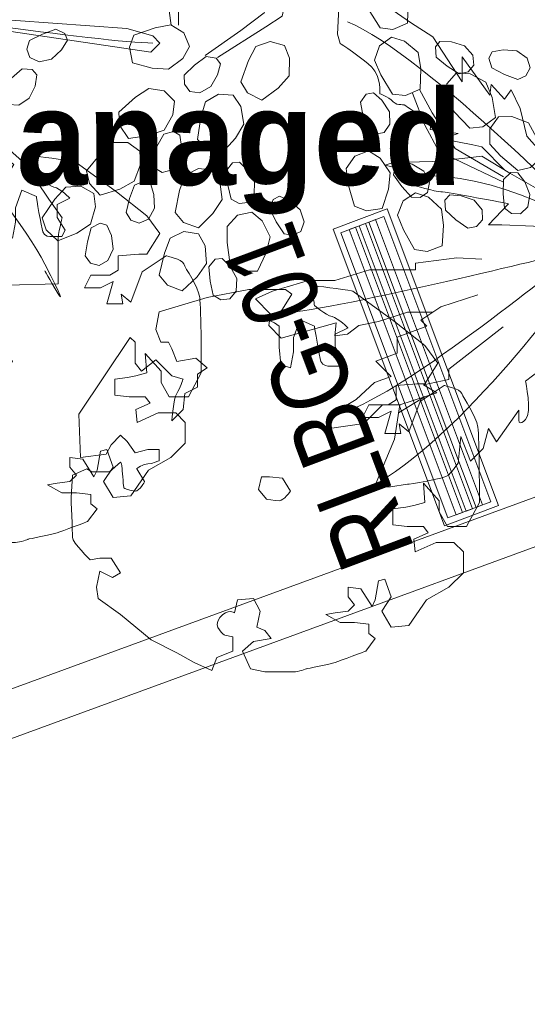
# Model space of a CAD drawing. Header units: millimetres. Extents: x -116878 to 389011, y -1241 to 103546.
# Tile 12 of 104: x 63227 to 64892, y 19356 to 22588. Entities that reach past the tile are written whole.
import ezdxf

# ---------------------------------------------------------------- set-up
doc = ezdxf.new("R2010")
doc.units = ezdxf.units.MM
doc.header["$MEASUREMENT"] = 0
doc.layers.get('0').update_dxf_attribs({"color": 252})
for name, color, linetype, lineweight in [('02_Elevation 00', 252, 'Continuous', 9), ('07_Plants', 252, 'Continuous', 9), ('G-ANNO-TEXT', 7, 'Continuous', 5), ('layout text', 252, 'Continuous', 9), ('M-HVAC-CDFF', 7, 'Continuous', 5)]:
    doc.layers.add(name, color=color, linetype=linetype, lineweight=lineweight)
doc.layers.add('Dimentions', color=252, linetype='Continuous')
doc.styles.add('Arial_1', font='arial.ttf', dxfattribs={"width": 0.8, "height": 250})
doc.styles.add('CALIBRI', font='calibri.ttf', dxfattribs={"height": 0.09375})

# ---------------------------------------------------------------- blocks, each defined once
blk = doc.blocks.new('pb 2')
for points in [[(8801.67, -463.47), (8475.33, -583.01), (8515.49, -690.17), (8844.16, -569.73)], [(8798.26, -471.1), (8483.07, -586.56), (8519.02, -682.49), (8836.29, -566.22)]]:
    blk.add_lwpolyline(points, close=True)
blk = doc.blocks.new('P1')
at = {"layer": '07_Plants'}
for points in [[(2289.795, -970.004), (2289.564, -968.274), (2289.449, -967.006), (2289.218, -965.622), (2289.218, -964.584), (2287.026, -964.238), (2285.064, -964.123)], [(2299.142, -967.006), (2297.642, -966.083), (2296.719, -965.392), (2296.142, -964.93), (2296.026, -966.314), (2297.296, -967.813), (2296.95, -969.428), (2295.911, -970.119), (2292.795, -972.08)], [(2291.988, -971.965), (2294.296, -970.35), (2295.796, -969.197), (2296.257, -968.159), (2295.449, -967.006), (2295.103, -965.507), (2292.911, -966.199), (2291.411, -965.738), (2289.911, -965.622), (2289.911, -967.352), (2290.257, -968.62), (2290.257, -970.004)], [(2311.258, -980.152), (2308.143, -978.653), (2307.104, -978.192), (2306.181, -976.462), (2305.373, -974.386)], [(2305.835, -974.156), (2306.642, -975.655), (2308.143, -977.961), (2311.258, -979.806)]]:
    blk.add_lwpolyline(points, dxfattribs=at)
for points in [[(2303.205, -966.504), (2304.046, -966.759), (2304.93, -967.5), (2305.104, -968.55), (2305.056, -969.864), (2304.11, -970.274), (2303.283, -970.182), (2302.518, -968.939), (2302.108, -967.992), (2302.436, -967.063)], [(2290.974, -971.381), (2290.539, -972.144), (2289.619, -972.841), (2288.557, -972.777), (2287.287, -972.438), (2287.098, -971.424), (2287.371, -970.638), (2288.753, -970.17), (2289.768, -969.98), (2290.601, -970.506)], [(2283.089, -970.969), (2282.705, -971.6), (2282.064, -972.201), (2281.266, -972.369), (2280.674, -972.093), (2280.477, -971.552), (2280.645, -971), (2281.473, -970.576), (2282.34, -970.26), (2282.932, -970.536)], [(2304.013, -970.771), (2304.854, -971.025), (2305.738, -971.767), (2305.912, -972.816), (2305.864, -974.13), (2304.917, -974.54), (2304.09, -974.449), (2303.326, -973.205), (2302.915, -972.259), (2303.243, -971.329)], [(2297.11, -971.311), (2297.436, -972.127), (2297.407, -973.281), (2296.695, -974.071), (2295.637, -974.853), (2294.727, -974.368), (2294.283, -973.665), (2294.778, -972.292), (2295.262, -971.381), (2296.193, -971.058)], [(2307.152, -971.054), (2307.89, -971.072), (2308.731, -971.326), (2309.276, -971.933), (2309.333, -972.583), (2308.962, -973.025), (2308.401, -973.156), (2307.619, -972.651), (2306.912, -972.058), (2306.855, -971.408)], [(2292.968, -972.491), (2292.787, -973.207), (2292.352, -973.971), (2291.638, -974.367), (2290.992, -974.278), (2290.644, -973.818), (2290.641, -973.241), (2291.307, -972.592), (2292.043, -972.035), (2292.69, -972.124)], [(2310.513, -971.734), (2311.238, -971.594), (2312.114, -971.663), (2312.776, -972.14), (2312.97, -972.763), (2312.702, -973.274), (2312.181, -973.521), (2311.31, -973.194), (2310.493, -972.765), (2310.298, -972.142)], [(2281.127, -973.205), (2281.001, -973.932), (2280.626, -974.727), (2279.945, -975.176), (2279.293, -975.137), (2278.911, -974.705), (2278.864, -974.131), (2279.479, -973.432), (2280.17, -972.82), (2280.821, -972.859)], [(2308.222, -973.077), (2309.098, -973.146), (2310.119, -973.683), (2310.513, -974.671), (2310.746, -975.965), (2309.909, -976.567), (2309.081, -976.654), (2308.069, -975.602), (2307.466, -974.765), (2307.589, -973.787)], [(2290.014, -974.912), (2289.91, -975.785), (2289.333, -976.784), (2288.33, -977.138), (2287.028, -977.318), (2286.459, -976.457), (2286.406, -975.627), (2287.498, -974.659), (2288.359, -974.09), (2289.331, -974.251)], [(2293.802, -974.519), (2294.283, -975.255), (2294.483, -976.391), (2293.942, -977.307), (2293.061, -978.282), (2292.072, -977.988), (2291.497, -977.386), (2291.711, -975.943), (2292.005, -974.953), (2292.854, -974.452)], [(2302.85, -974.369), (2303.405, -974.857), (2303.886, -975.593), (2303.913, -976.408), (2303.538, -976.943), (2302.971, -977.043), (2302.456, -976.782), (2302.182, -975.893), (2302.022, -974.984), (2302.396, -974.449)], [(2310.923, -975.928), (2311.801, -975.898), (2312.877, -976.314), (2313.38, -977.251), (2313.759, -978.511), (2312.995, -979.204), (2312.183, -979.384), (2311.058, -978.454), (2310.364, -977.69), (2310.375, -976.705)], [(2290.347, -977.103), (2290.458, -977.833), (2290.354, -978.706), (2289.85, -979.348), (2289.22, -979.517), (2288.721, -979.229), (2288.494, -978.698), (2288.856, -977.841), (2289.318, -977.042), (2289.948, -976.873)], [(2287.775, -978.133), (2287.812, -979.011), (2287.403, -980.09), (2286.47, -980.6), (2285.213, -980.987), (2284.514, -980.228), (2284.328, -979.417), (2285.25, -978.286), (2286.009, -977.587), (2286.994, -977.59)], [(2302.536, -978.122), (2303.279, -978.59), (2303.935, -979.54), (2303.824, -980.598), (2303.429, -981.852), (2302.408, -981.996), (2301.635, -981.689), (2301.228, -980.287), (2301.083, -979.265), (2301.645, -978.456)], [(2294.2, -978.846), (2294.728, -979.363), (2295.169, -980.123), (2295.152, -980.939), (2294.749, -981.453), (2294.177, -981.522), (2293.677, -981.234), (2293.452, -980.332), (2293.34, -979.415), (2293.743, -978.901)], [(2304.658, -978.761), (2305.365, -978.973), (2306.109, -979.442), (2306.473, -980.172), (2306.355, -980.814), (2305.881, -981.141), (2305.305, -981.118), (2304.685, -980.424), (2304.161, -979.664), (2304.278, -979.023)], [(2292.503, -979.37), (2292.944, -980.13), (2293.083, -981.276), (2292.493, -982.161), (2291.56, -983.088), (2290.589, -982.741), (2290.047, -982.109), (2290.338, -980.679), (2290.685, -979.707), (2291.559, -979.252)], [(2312.182, -979.534), (2312.628, -980.122), (2312.954, -980.938), (2312.819, -981.743), (2312.346, -982.193), (2311.77, -982.178), (2311.317, -981.821), (2311.225, -980.895), (2311.248, -979.972), (2311.72, -979.522)], [(2288.455, -980.242), (2288.682, -980.945), (2288.719, -981.823), (2288.325, -982.537), (2287.73, -982.805), (2287.191, -982.601), (2286.882, -982.114), (2287.102, -981.21), (2287.429, -980.347), (2288.024, -980.079)], [(2284.789, -980.871), (2284.9, -981.742), (2284.585, -982.852), (2283.698, -983.44), (2282.479, -983.932), (2281.718, -983.236), (2281.464, -982.444), (2282.286, -981.238), (2282.982, -980.477), (2283.965, -980.396)], [(2305.572, -980.827), (2306.402, -981.115), (2307.255, -981.893), (2307.386, -982.948), (2307.283, -984.259), (2306.321, -984.63), (2305.498, -984.505), (2304.786, -983.231), (2304.414, -982.268), (2304.78, -981.353)], [(2307.784, -980.97), (2308.521, -981.018), (2309.351, -981.307), (2309.87, -981.936), (2309.9, -982.588), (2309.512, -983.014), (2308.945, -983.122), (2308.185, -982.585), (2307.503, -981.963), (2307.473, -981.311)], [(2296.785, -981.05), (2297.455, -981.361), (2298.124, -981.93), (2298.381, -982.704), (2298.174, -983.323), (2297.658, -983.58), (2297.091, -983.476), (2296.576, -982.701), (2296.165, -981.875), (2296.372, -981.256)], [(2295.005, -982.078), (2295.675, -982.647), (2296.189, -983.68), (2295.93, -984.711), (2295.361, -985.897), (2294.329, -985.895), (2293.608, -985.481), (2293.404, -984.036), (2293.405, -983.004), (2294.077, -982.283)], [(2285.646, -982.914), (2285.932, -983.595), (2286.043, -984.467), (2285.711, -985.212), (2285.141, -985.53), (2284.587, -985.372), (2284.238, -984.913), (2284.38, -983.993), (2284.632, -983.106), (2285.202, -982.788)], [(2291.559, -983.477), (2291.978, -984.249), (2292.084, -985.398), (2291.47, -986.266), (2290.511, -987.167), (2289.55, -986.792), (2289.027, -986.145), (2289.358, -984.724), (2289.732, -983.762), (2290.619, -983.332)], [(2293.096, -985.073), (2293.609, -985.605), (2294.028, -986.377), (2293.988, -987.192), (2293.571, -987.694), (2292.997, -987.747), (2292.505, -987.445), (2292.305, -986.537), (2292.22, -985.617), (2292.637, -985.115)]]:
    blk.add_lwpolyline(points, close=True, dxfattribs=at)
blk = doc.blocks.new('ewfdsdtgg')
at = {"layer": '07_Plants', "lineweight": 5}
for points in [[(2486.04, -1205.37), (2482.79, -1205.2), (2477.49, -1205.89), (2477.49, -1206.74), (2471.51, -1206.74), (2467.06, -1208.11), (2463.64, -1208.11), (2459.02, -1209.48), (2456.8, -1210.5), (2458.76, -1212.47), (2458.51, -1213.92), (2460.13, -1215.55), (2467.23, -1213.58), (2467.06, -1215.29), (2468.68, -1215.04), (2470.14, -1213.92), (2472.7, -1213.41), (2476.46, -1212.21), (2479.72, -1212.21)], [(2485.53, -1209.99), (2480.74, -1211.53), (2478.18, -1213.24), (2478.95, -1214.01), (2475.1, -1215.46), (2475.1, -1217.52), (2472.36, -1218.54), (2474.33, -1220.51), (2472.19, -1221.28), (2469.8, -1223.5), (2466.37, -1225.55), (2466.37, -1227.26), (2470.82, -1226.58), (2473.22, -1224.19), (2475.44, -1224.19), (2475.28, -1225.24), (2478.73, -1223.13)]]:
    blk.add_lwpolyline(points, dxfattribs=at)
for points, knots in [([(2503.32, -1198.7), (2503.32, -1198.7), (2505.37, -1193.06), (2505.37, -1193.06), (2505.37, -1193.06), (2504.6, -1193.83), (2504.6, -1193.83), (2504.6, -1193.83), (2504.69, -1191.35), (2504.69, -1191.35), (2504.69, -1191.35), (2504.86, -1185.87), (2504.86, -1185.87), (2504.86, -1185.87), (2506.4, -1181.26), (2506.4, -1181.26), (2506.4, -1181.26), (2505.2, -1180.23), (2505.2, -1180.23), (2505.2, -1180.23), (2504.17, -1176.98), (2504.17, -1176.98), (2504.17, -1176.98), (2505.71, -1175.44), (2505.71, -1175.44), (2505.71, -1175.44), (2502.04, -1172.62), (2502.04, -1172.62), (2502.04, -1172.62), (2502.98, -1171.68), (2502.98, -1171.68), (2502.98, -1171.68), (2498.02, -1169.97), (2498.02, -1169.97), (2498.02, -1169.97), (2501.78, -1168.43), (2502.63, -1168.43), (2503.49, -1168.43), (2502.12, -1167.23), (2502.12, -1167.23), (2502.12, -1167.23), (2503.15, -1165.69), (2503.15, -1165.69), (2503.15, -1165.69), (2502.12, -1164.15), (2502.12, -1164.15), (2502.12, -1164.15), (2505.2, -1164.15), (2505.2, -1164.15), (2505.2, -1164.15), (2506.4, -1159.36), (2506.4, -1159.36), (2506.4, -1159.36), (2507.77, -1164.83), (2507.77, -1164.83), (2507.77, -1164.83), (2508.62, -1164.83), (2508.62, -1164.83), (2508.62, -1164.83), (2508.79, -1167.57), (2508.79, -1167.57), (2508.79, -1167.57), (2509.99, -1166.38), (2509.99, -1166.38), (2509.99, -1166.38), (2510.67, -1168.26), (2510.67, -1168.26), (2510.67, -1168.26), (2512.73, -1166.89), (2512.73, -1166.89), (2512.73, -1166.89), (2512.04, -1171.34), (2512.04, -1171.34), (2512.04, -1171.34), (2512.73, -1171.51), (2512.73, -1171.51), (2512.73, -1171.51), (2512.73, -1173.73), (2512.73, -1173.73), (2512.73, -1173.73), (2511.53, -1176.64), (2511.53, -1176.64), (2511.53, -1176.64), (2512.56, -1176.64), (2512.56, -1176.64), (2512.56, -1176.64), (2511.19, -1180.91), (2511.19, -1180.91), (2511.19, -1180.91), (2509.13, -1183.99), (2509.13, -1183.99), (2509.13, -1183.99), (2508.62, -1186.04), (2508.62, -1186.04), (2508.62, -1186.04), (2507.17, -1189.55), (2507.17, -1189.55), (2507.17, -1189.55), (2509.13, -1191.52), (2509.13, -1191.52), (2509.13, -1191.52), (2515.46, -1180.06), (2515.46, -1180.06), (2515.46, -1180.06), (2520.42, -1172.19), (2520.42, -1172.19), (2520.42, -1172.19), (2522.82, -1169.8), (2522.82, -1169.8), (2522.82, -1169.8), (2525.39, -1165.52), (2525.39, -1165.52), (2525.39, -1165.52), (2528.29, -1169.8), (2528.29, -1169.8), (2528.29, -1169.8), (2525.55, -1173.05), (2525.55, -1173.05), (2525.55, -1173.05), (2525.72, -1176.64), (2525.72, -1176.64), (2525.72, -1176.64), (2522.82, -1179.54), (2522.82, -1179.54), (2522.82, -1179.54), (2521.11, -1182.45), (2521.11, -1182.45), (2521.11, -1182.45), (2519.4, -1184.16), (2519.4, -1184.16), (2519.4, -1184.16), (2518.37, -1186.73), (2518.37, -1186.73), (2518.37, -1186.73), (2512.9, -1193.57), (2512.9, -1193.57), (2512.9, -1193.57), (2512.9, -1196.14), (2512.9, -1196.14), (2512.9, -1196.14), (2509.82, -1198.53), (2509.82, -1198.53), (2509.82, -1198.53), (2512.21, -1198.19), (2512.21, -1198.19), (2512.21, -1198.19), (2523.5, -1196.48), (2523.5, -1196.48), (2523.5, -1196.48), (2531.37, -1194.77), (2532.39, -1194.77), (2533.42, -1194.77), (2535.05, -1194.51), (2535.05, -1194.51), (2535.05, -1194.51), (2536.16, -1195.62), (2536.16, -1195.62), (2536.16, -1195.62), (2541.97, -1195.62), (2541.97, -1195.62), (2541.97, -1195.62), (2542.83, -1196.48), (2542.83, -1196.48), (2542.83, -1196.48), (2545.57, -1196.48), (2545.57, -1196.48), (2545.57, -1196.48), (2545.57, -1197.5), (2545.57, -1197.5), (2545.57, -1197.5), (2539.58, -1198.87), (2539.58, -1198.87), (2539.58, -1198.87), (2536.5, -1199.39), (2536.5, -1199.39), (2536.5, -1199.39), (2516.32, -1200.58), (2516.32, -1200.58), (2516.32, -1200.58), (2513.07, -1203.32), (2513.07, -1203.32), (2513.07, -1203.32), (2515.46, -1203.32), (2515.46, -1203.32), (2515.46, -1203.32), (2539.41, -1205.03), (2539.41, -1205.03), (2539.41, -1205.03), (2542.75, -1205.97), (2542.75, -1205.97), (2542.75, -1205.97), (2543.68, -1206.91), (2543.68, -1206.91), (2543.68, -1206.91), (2542.49, -1208.11), (2542.49, -1208.11), (2542.49, -1208.11), (2521.79, -1205.03), (2521.79, -1205.03), (2521.79, -1205.03), (2519.23, -1205.2), (2519.23, -1205.2), (2519.23, -1205.2), (2514.78, -1205.71), (2514.78, -1205.71), (2514.78, -1205.71), (2510.33, -1205.03), (2510.33, -1205.03)], [0, 0, 0, 0, 1, 1, 1, 2, 2, 2, 3, 3, 3, 4, 4, 4, 5, 5, 5, 6, 6, 6, 7, 7, 7, 8, 8, 8, 9, 9, 9, 10, 10, 10, 11, 11, 11, 12, 12, 12, 13, 13, 13, 14, 14, 14, 15, 15, 15, 16, 16, 16, 17, 17, 17, 18, 18, 18, 19, 19, 19, 20, 20, 20, 21, 21, 21, 22, 22, 22, 23, 23, 23, 24, 24, 24, 25, 25, 25, 26, 26, 26, 27, 27, 27, 28, 28, 28, 29, 29, 29, 30, 30, 30, 31, 31, 31, 32, 32, 32, 33, 33, 33, 34, 34, 34, 35, 35, 35, 36, 36, 36, 37, 37, 37, 38, 38, 38, 39, 39, 39, 40, 40, 40, 41, 41, 41, 42, 42, 42, 43, 43, 43, 44, 44, 44, 45, 45, 45, 46, 46, 46, 47, 47, 47, 48, 48, 48, 49, 49, 49, 50, 50, 50, 51, 51, 51, 52, 52, 52, 53, 53, 53, 54, 54, 54, 55, 55, 55, 56, 56, 56, 57, 57, 57, 58, 58, 58, 59, 59, 59, 60, 60, 60, 61, 61, 61, 62, 62, 62, 63, 63, 63, 64, 64, 64, 65, 65, 65, 66, 66, 66, 67, 67, 67, 68, 68, 68, 69, 69, 69, 69]), ([(2495.45, -1193.57), (2495.45, -1193.57), (2491.86, -1189.47), (2491.86, -1189.47), (2491.86, -1189.47), (2491, -1185.87), (2491, -1185.87), (2491, -1185.87), (2489.81, -1183.48), (2489.81, -1183.48), (2489.81, -1183.48), (2488.95, -1184.68), (2488.95, -1184.68), (2488.95, -1184.68), (2487.24, -1182.79), (2487.24, -1182.79), (2487.24, -1182.79), (2487.07, -1184.16), (2487.07, -1184.16), (2487.07, -1184.16), (2483.48, -1179.21), (2483.48, -1179.21), (2483.48, -1179.21), (2483.48, -1182.45), (2483.48, -1182.45), (2483.48, -1182.45), (2479.71, -1176.64), (2479.71, -1176.64), (2479.71, -1176.64), (2476.81, -1174.76), (2476.81, -1174.76), (2476.81, -1174.76), (2474.58, -1173.22), (2474.58, -1173.22), (2474.58, -1173.22), (2469.63, -1172.88), (2469.63, -1172.88), (2469.63, -1172.88), (2467.57, -1172.88), (2467.57, -1172.88), (2467.57, -1172.88), (2467.4, -1176.29), (2467.4, -1176.29), (2467.4, -1176.29), (2467.74, -1177.49), (2467.74, -1177.49), (2467.74, -1177.49), (2470.65, -1179.37), (2471.85, -1180.57), (2473.05, -1181.77), (2472.87, -1183.99), (2472.87, -1183.99), (2472.87, -1183.99), (2473.9, -1184.33), (2474.58, -1185.02), (2475.27, -1185.7), (2475.87, -1185.1), (2476.46, -1185.7), (2477.06, -1186.3), (2479.54, -1187.41), (2479.54, -1187.41), (2479.54, -1187.41), (2479.37, -1188.61), (2479.37, -1188.61), (2479.37, -1188.61), (2482.97, -1189.12), (2482.97, -1189.12), (2482.97, -1189.12), (2480.91, -1189.81), (2480.91, -1189.81), (2480.91, -1189.81), (2484.89, -1190.6), (2484.89, -1190.6), (2484.89, -1190.6), (2486.04, -1190.83), (2486.04, -1190.83), (2486.04, -1190.83), (2489.01, -1193.86), (2489.01, -1193.86)], [0, 0, 0, 0, 1, 1, 1, 2, 2, 2, 3, 3, 3, 4, 4, 4, 5, 5, 5, 6, 6, 6, 7, 7, 7, 8, 8, 8, 9, 9, 9, 10, 10, 10, 11, 11, 11, 12, 12, 12, 13, 13, 13, 14, 14, 14, 15, 15, 15, 16, 16, 16, 17, 17, 17, 18, 18, 18, 19, 19, 19, 20, 20, 20, 21, 21, 21, 22, 22, 22, 23, 23, 23, 24, 24, 24, 25, 25, 25, 26, 26, 26, 26]), ([(2479.2, -1194.6), (2489.98, -1194.6), (2501.61, -1202.29), (2501.61, -1202.29), (2501.61, -1202.29), (2478.86, -1178.86), (2468.68, -1174.67)], [0, 0, 0, 0, 1, 1, 1, 2, 2, 2, 2]), ([(2502.12, -1200.93), (2502.12, -1200.93), (2494.94, -1195.62), (2494.94, -1195.62), (2494.94, -1195.62), (2493.57, -1196.48), (2493.57, -1196.48), (2493.57, -1196.48), (2489.64, -1194.26), (2489.64, -1194.26), (2489.64, -1194.26), (2486.04, -1192.03), (2486.04, -1192.03), (2486.04, -1192.03), (2483.48, -1192.37), (2483.48, -1192.37), (2483.48, -1192.37), (2479.71, -1192.72), (2479.71, -1192.72), (2479.71, -1192.72), (2474.58, -1192.88), (2474.58, -1192.88), (2474.58, -1192.88), (2473.56, -1193.23), (2473.56, -1193.23), (2473.56, -1193.23), (2479.2, -1194.6), (2479.2, -1194.6), (2479.2, -1194.6), (2477.15, -1195.79), (2477.15, -1195.79), (2477.15, -1195.79), (2480.06, -1196.65), (2480.74, -1196.65), (2481.43, -1196.65), (2489.47, -1198.19), (2489.47, -1198.19), (2489.47, -1198.19), (2486.9, -1200.93), (2486.9, -1200.93), (2486.9, -1200.93), (2488.61, -1200.93), (2488.61, -1200.93), (2488.61, -1200.93), (2496.82, -1201.27), (2496.82, -1201.27), (2496.82, -1201.27), (2500.58, -1202.64), (2500.58, -1202.64)], [0, 0, 0, 0, 1, 1, 1, 2, 2, 2, 3, 3, 3, 4, 4, 4, 5, 5, 5, 6, 6, 6, 7, 7, 7, 8, 8, 8, 9, 9, 9, 10, 10, 10, 11, 11, 11, 12, 12, 12, 13, 13, 13, 14, 14, 14, 15, 15, 15, 16, 16, 16, 16]), ([(2503.49, -1203.49), (2503.49, -1203.49), (2524.19, -1226.41), (2528.8, -1235.47), (2533.42, -1244.54), (2528.8, -1236.33), (2528.8, -1236.33)], [0, 0, 0, 0, 1, 1, 1, 2, 2, 2, 2]), ([(2508.45, -1205.37), (2508.45, -1205.37), (2513.24, -1206.57), (2513.24, -1206.57), (2513.24, -1206.57), (2512.04, -1207.77), (2512.04, -1207.77), (2512.04, -1207.77), (2515.29, -1208.45), (2515.29, -1208.45), (2515.29, -1208.45), (2515.29, -1209.31), (2515.29, -1209.31), (2515.29, -1209.31), (2520.42, -1209.82), (2520.42, -1209.82), (2520.42, -1209.82), (2518.37, -1211.36), (2518.37, -1211.36), (2518.37, -1211.36), (2520.85, -1213.84), (2520.85, -1213.84), (2520.85, -1213.84), (2519.74, -1214.95), (2519.74, -1214.95), (2519.74, -1214.95), (2521.96, -1216.66), (2521.96, -1216.66), (2521.96, -1216.66), (2521.96, -1218.71), (2521.96, -1218.71), (2521.96, -1218.71), (2526.24, -1222.48), (2526.24, -1222.48), (2526.24, -1222.48), (2529.32, -1227.09), (2529.32, -1227.09), (2529.32, -1227.09), (2531.03, -1229.49), (2531.03, -1229.49), (2531.03, -1229.49), (2530.51, -1231.54), (2530.51, -1232.57), (2530.51, -1233.59), (2530.51, -1238.04), (2530.51, -1238.04), (2530.51, -1238.04), (2523.84, -1238.21), (2523.84, -1238.21), (2523.84, -1238.21), (2522.65, -1236.33), (2522.65, -1236.33), (2522.65, -1236.33), (2519.06, -1232.22), (2519.06, -1232.22), (2519.06, -1232.22), (2515.81, -1227.78), (2515.81, -1227.78), (2515.81, -1227.78), (2512.38, -1225.21), (2512.38, -1225.21), (2512.38, -1225.21), (2511.7, -1221.11), (2511.7, -1221.11), (2511.7, -1221.11), (2509.39, -1218.8), (2509.39, -1218.8), (2509.39, -1218.8), (2508.62, -1215.63), (2508.62, -1215.63), (2508.62, -1215.63), (2507.94, -1214.95), (2507.94, -1214.95), (2507.94, -1214.95), (2504.86, -1209.99), (2504.86, -1209.99), (2504.86, -1209.99), (2504, -1206.23), (2504, -1206.23)], [0, 0, 0, 0, 1, 1, 1, 2, 2, 2, 3, 3, 3, 4, 4, 4, 5, 5, 5, 6, 6, 6, 7, 7, 7, 8, 8, 8, 9, 9, 9, 10, 10, 10, 11, 11, 11, 12, 12, 12, 13, 13, 13, 14, 14, 14, 15, 15, 15, 16, 16, 16, 17, 17, 17, 18, 18, 18, 19, 19, 19, 20, 20, 20, 21, 21, 21, 22, 22, 22, 23, 23, 23, 24, 24, 24, 25, 25, 25, 26, 26, 26, 26]), ([(2500.07, -1206.74), (2500.07, -1206.74), (2500.24, -1211.36), (2500.24, -1211.36), (2500.24, -1211.36), (2498.96, -1212.64), (2498.96, -1212.64), (2498.96, -1212.64), (2497.33, -1216.32), (2497.33, -1216.32), (2497.33, -1216.32), (2495.28, -1218.37), (2495.28, -1218.37), (2495.28, -1218.37), (2491.69, -1221.11), (2491.69, -1221.11), (2491.69, -1221.11), (2492.54, -1225.21), (2491.69, -1226.07), (2490.83, -1226.92), (2490.83, -1226.24), (2490.83, -1226.24), (2490.83, -1226.24), (2490.83, -1224.87), (2490.83, -1224.87), (2490.83, -1224.87), (2487.92, -1228.98), (2487.92, -1228.98), (2487.92, -1228.98), (2486.9, -1227.26), (2486.9, -1227.26), (2486.9, -1227.26), (2486.22, -1229.83), (2486.22, -1229.83), (2486.22, -1229.83), (2484.59, -1231.46), (2484.59, -1231.46), (2484.59, -1231.46), (2483.31, -1228.29), (2483.31, -1228.29), (2483.31, -1228.29), (2482.97, -1231.71), (2482.97, -1231.71), (2482.97, -1231.71), (2482.28, -1232.74), (2481.77, -1233.25), (2481.26, -1233.76), (2476.46, -1234.45), (2476.46, -1234.45), (2476.46, -1234.45), (2474.24, -1234.79), (2474.24, -1234.79), (2474.24, -1234.79), (2472.19, -1234.79), (2472.19, -1234.79), (2472.19, -1234.79), (2474.76, -1228.63), (2474.76, -1228.63), (2474.76, -1228.63), (2475.44, -1224.19), (2475.44, -1224.19), (2475.44, -1224.19), (2480.23, -1222.65), (2480.23, -1222.65), (2480.23, -1222.65), (2478.52, -1221.62), (2478.52, -1221.62), (2478.52, -1221.62), (2481.77, -1220.93), (2481.77, -1220.93), (2481.77, -1220.93), (2481.77, -1219.57), (2481.77, -1219.57), (2481.77, -1219.57), (2483.31, -1218.37), (2483.31, -1218.37), (2483.31, -1218.37), (2488.78, -1214.09), (2488.78, -1214.09)], [0, 0, 0, 0, 1, 1, 1, 2, 2, 2, 3, 3, 3, 4, 4, 4, 5, 5, 5, 6, 6, 6, 7, 7, 7, 8, 8, 8, 9, 9, 9, 10, 10, 10, 11, 11, 11, 12, 12, 12, 13, 13, 13, 14, 14, 14, 15, 15, 15, 16, 16, 16, 17, 17, 17, 18, 18, 18, 19, 19, 19, 20, 20, 20, 21, 21, 21, 22, 22, 22, 23, 23, 23, 24, 24, 24, 25, 25, 25, 26, 26, 26, 26])]:
    blk.add_open_spline(points, degree=3, knots=knots, dxfattribs=at)
for points in [[(2505.37, -1202.29), (2505.37, -1202.29), (2536.67, -1206.91), (2542.75, -1206.91)], [(2495.79, -1204.86), (2495.79, -1204.86), (2465.52, -1212.3), (2459.71, -1212.39)], [(2497.85, -1204.86), (2497.85, -1204.86), (2475.95, -1222.82), (2468.17, -1225.13)], [(2500.07, -1205.54), (2500.07, -1205.54), (2485.87, -1225.73), (2473.73, -1233.59)]]:
    blk.add_open_spline(points, degree=3, dxfattribs=at)
blk = doc.blocks.new('P7')
at = {"layer": '07_Plants', "lineweight": 5}
for points, knots in [([(2698.35, -1382.09), (2698.35, -1382.09), (2698.35, -1383.95), (2698.35, -1383.95), (2698.35, -1383.95), (2697.31, -1384.58), (2697.31, -1384.58), (2697.31, -1384.58), (2694.83, -1384.58), (2694.83, -1384.58), (2694.83, -1384.58), (2694, -1386.23), (2694, -1386.23), (2694, -1386.23), (2696.07, -1386.23), (2696.07, -1386.23), (2696.07, -1386.23), (2697.73, -1385.4), (2697.73, -1385.4), (2697.73, -1385.4), (2696.9, -1388.3), (2696.9, -1388.3), (2696.9, -1388.3), (2698.97, -1388.3), (2698.97, -1388.3), (2698.97, -1388.3), (2698.76, -1387.05), (2698.76, -1387.05), (2698.76, -1387.05), (2700, -1388.09), (2700, -1388.09), (2700, -1388.09), (2701.45, -1384.16), (2701.45, -1384.16), (2701.45, -1384.16), (2704.55, -1382.09), (2704.55, -1382.09), (2704.55, -1382.09), (2706.62, -1382.51), (2706.83, -1383.13), (2707.04, -1383.75), (2708.69, -1386.02), (2708.9, -1387.47), (2709.11, -1388.92), (2709.11, -1397.2), (2709.11, -1397.2), (2709.11, -1397.2), (2707.45, -1400.3), (2707.45, -1400.3), (2707.45, -1400.3), (2704.97, -1400.3), (2704.97, -1400.3), (2704.97, -1400.3), (2703.93, -1398.44), (2703.93, -1398.44), (2703.93, -1398.44), (2703.93, -1396.99), (2703.93, -1396.99), (2703.93, -1396.99), (2701.87, -1394.71), (2701.87, -1394.71), (2701.87, -1394.71), (2702.07, -1397.2), (2702.07, -1397.2), (2702.07, -1397.2), (2700.63, -1397.61), (2700.63, -1397.61), (2700.63, -1397.61), (2699.59, -1397.82), (2699.59, -1397.82), (2699.59, -1397.82), (2697.93, -1398.02), (2697.93, -1398.02), (2697.93, -1398.02), (2697.93, -1400.09), (2697.93, -1400.09), (2697.93, -1400.09), (2699.79, -1400.3), (2699.79, -1400.3), (2699.79, -1400.3), (2701.87, -1400.3), (2701.87, -1400.3), (2701.87, -1400.3), (2702.49, -1401.13), (2702.49, -1401.13), (2702.49, -1401.13), (2700.63, -1401.95), (2700.63, -1401.95), (2700.63, -1401.95), (2700.83, -1403.61), (2700.83, -1403.61), (2700.83, -1403.61), (2703.52, -1402.37), (2703.52, -1402.37), (2703.52, -1402.37), (2705.8, -1402.37), (2705.8, -1402.37), (2705.8, -1402.37), (2707.04, -1403.61), (2707.04, -1403.61), (2707.04, -1403.61), (2707.04, -1406.29), (2707.04, -1406.29), (2707.04, -1406.29), (2705.17, -1408.15), (2705.17, -1408.15), (2705.17, -1408.15), (2702.28, -1409.81), (2702.28, -1409.81), (2702.28, -1409.81), (2700, -1413.12), (2700, -1413.12), (2700, -1413.12), (2697.73, -1413.33), (2697.73, -1413.33), (2697.73, -1413.33), (2696.49, -1411.26), (2696.49, -1411.26), (2696.49, -1411.26), (2697.73, -1409.4), (2697.73, -1409.4), (2697.73, -1409.4), (2696.9, -1407.12), (2696.9, -1407.12), (2696.9, -1407.12), (2696.07, -1407.33), (2696.07, -1407.33), (2696.07, -1407.33), (2695.66, -1409.81), (2695.66, -1409.81), (2695.66, -1409.81), (2695.24, -1410.64), (2695.24, -1410.64), (2695.24, -1410.64), (2693.8, -1408.36), (2693.8, -1408.36), (2693.8, -1408.36), (2692.14, -1408.15), (2692.14, -1408.15), (2692.14, -1408.15), (2692.14, -1409.4), (2692.14, -1409.4), (2692.14, -1409.4), (2692.97, -1410.43), (2692.97, -1410.43), (2692.97, -1410.43), (2692.14, -1411.26), (2692.14, -1411.26), (2692.14, -1411.26), (2690.49, -1411.47), (2690.49, -1411.47), (2690.49, -1411.47), (2689.25, -1411.68), (2689.25, -1411.68), (2689.25, -1411.68), (2691.11, -1412.71), (2691.11, -1412.71), (2691.11, -1412.71), (2692.97, -1412.71), (2692.97, -1412.71), (2692.97, -1412.71), (2694.83, -1412.92), (2694.83, -1412.92), (2694.83, -1412.92), (2694.83, -1414.16), (2694.83, -1414.16), (2694.83, -1414.16), (2695.66, -1414.78), (2695.66, -1414.78), (2695.66, -1414.78), (2694.42, -1416.43), (2694.42, -1416.43), (2694.42, -1416.43), (2691.11, -1417.67), (2690.49, -1417.88), (2689.87, -1418.09), (2686.76, -1418.71), (2686.76, -1418.71), (2686.76, -1418.71), (2685.73, -1419.12), (2685.11, -1419.12), (2684.49, -1419.12), (2681.39, -1419.12), (2681.39, -1419.12), (2681.39, -1419.12), (2679.52, -1418.71), (2679.52, -1418.71), (2679.52, -1418.71), (2678.49, -1416.43), (2678.49, -1416.43), (2678.49, -1416.43), (2679.94, -1415.19), (2679.94, -1415.19), (2679.94, -1415.19), (2682.21, -1414.78), (2682.21, -1414.78), (2682.21, -1414.78), (2681.39, -1413.74), (2681.39, -1413.74), (2681.39, -1413.74), (2680.35, -1413.33), (2680.35, -1413.33), (2680.35, -1413.33), (2680.77, -1411.26), (2680.77, -1411.26), (2680.77, -1411.26), (2679.94, -1409.61), (2679.94, -1409.61), (2679.94, -1409.61), (2677.87, -1409.81), (2677.87, -1409.81), (2677.87, -1409.81), (2677.46, -1411.47), (2677.46, -1411.47), (2677.46, -1411.47), (2676.63, -1410.85), (2675.59, -1412.09), (2674.56, -1413.33), (2676.22, -1414.36), (2676.22, -1414.36), (2676.22, -1414.36), (2677.25, -1414.58), (2677.25, -1414.58), (2677.25, -1414.58), (2677.25, -1416.43), (2677.25, -1416.43), (2677.25, -1416.43), (2675.18, -1417.26), (2675.18, -1417.26), (2675.18, -1417.26), (2674.56, -1418.92), (2674.56, -1418.92), (2674.56, -1418.92), (2672.28, -1417.88), (2672.28, -1417.88), (2672.28, -1417.88), (2670.01, -1416.64), (2670.01, -1416.64), (2670.01, -1416.64), (2666.7, -1414.98), (2666.7, -1414.98), (2666.7, -1414.98), (2662.77, -1411.68), (2662.77, -1411.68), (2662.77, -1411.68), (2659.87, -1409.61), (2659.87, -1409.61), (2659.87, -1409.61), (2659.66, -1408.15), (2659.66, -1408.15), (2659.66, -1408.15), (2660.08, -1406.09), (2660.08, -1406.09), (2660.08, -1406.09), (2661.73, -1406.91), (2661.73, -1406.91), (2661.73, -1406.91), (2662.77, -1406.29), (2662.77, -1406.29), (2662.77, -1406.29), (2661.53, -1404.43), (2661.53, -1404.43), (2661.53, -1404.43), (2660.08, -1404.43), (2660.08, -1404.43), (2660.08, -1404.43), (2658.84, -1404.64), (2658.84, -1404.64), (2658.84, -1404.64), (2656.56, -1402.37), (2656.56, -1401.74), (2656.56, -1401.13), (2656.36, -1396.57), (2656.36, -1396.57), (2656.36, -1396.57), (2656.56, -1393.68), (2656.56, -1393.68), (2656.56, -1393.68), (2658.42, -1392.85), (2658.42, -1392.85), (2658.42, -1392.85), (2659.04, -1393.26), (2659.04, -1393.26), (2659.04, -1393.26), (2661.32, -1393.26), (2661.32, -1393.26), (2661.32, -1393.26), (2662.77, -1392.02), (2662.77, -1392.02), (2662.77, -1392.02), (2662.97, -1392.23), (2662.97, -1392.85), (2662.97, -1393.47), (2663.18, -1395.33), (2663.18, -1395.33), (2663.18, -1395.33), (2664.01, -1395.75), (2664.63, -1395.75), (2665.25, -1395.75), (2665.87, -1394.51), (2665.87, -1394.51), (2665.87, -1394.51), (2664.84, -1392.85), (2664.84, -1392.85), (2664.84, -1392.85), (2665.66, -1392.23), (2666.29, -1392.23), (2666.9, -1392.23), (2667.73, -1391.82), (2667.73, -1391.82), (2667.73, -1391.82), (2667.73, -1390.37), (2667.73, -1390.37), (2667.73, -1390.37), (2666.29, -1390.37), (2666.29, -1390.37), (2666.29, -1390.37), (2664.63, -1390.78), (2664.63, -1390.78), (2664.63, -1390.78), (2663.59, -1389.33), (2663.59, -1389.33), (2663.59, -1389.33), (2662.77, -1388.51), (2662.77, -1388.51), (2662.77, -1388.51), (2661.53, -1389.75), (2661.53, -1389.75), (2661.53, -1389.75), (2660.91, -1390.99), (2660.91, -1390.99), (2660.91, -1390.99), (2657.6, -1391.4), (2657.6, -1391.4), (2657.6, -1391.4), (2657.39, -1385.82), (2657.39, -1385.82), (2657.39, -1385.82), (2660.7, -1380.85), (2660.7, -1380.85), (2660.7, -1380.85), (2664.01, -1375.89), (2664.01, -1375.89), (2664.01, -1375.89), (2664.63, -1376.5), (2664.63, -1376.5), (2664.63, -1376.5), (2664.63, -1379.2), (2664.63, -1379.2), (2664.63, -1379.2), (2665.46, -1380.23), (2665.46, -1380.23), (2665.46, -1380.23), (2667.32, -1378.78), (2667.32, -1378.78), (2667.32, -1378.78), (2669.39, -1380.85), (2669.39, -1380.85), (2669.39, -1380.85), (2670.84, -1381.27), (2670.84, -1381.27), (2670.84, -1381.27), (2670.42, -1382.51), (2670.01, -1383.13), (2669.6, -1383.75), (2669.39, -1386.65), (2669.39, -1386.65), (2669.39, -1386.65), (2670.84, -1385.2), (2670.84, -1385.2), (2670.84, -1385.2), (2671.04, -1383.13), (2671.04, -1383.13), (2671.04, -1383.13), (2672.7, -1382.3), (2672.7, -1382.3), (2672.7, -1382.3), (2672.7, -1380.65), (2672.7, -1380.65), (2672.7, -1380.65), (2673.94, -1379.82), (2673.94, -1379.82), (2673.94, -1379.82), (2672.49, -1378.58), (2672.49, -1378.58), (2672.49, -1378.58), (2670.01, -1378.99), (2670.01, -1378.99), (2670.01, -1378.99), (2669.39, -1377.34), (2669.39, -1377.34), (2669.39, -1377.34), (2668.97, -1376.5), (2668.97, -1376.5), (2668.97, -1376.5), (2667.94, -1376.5), (2667.94, -1376.5), (2667.94, -1376.5), (2667.32, -1374.85), (2667.32, -1374.85), (2667.32, -1374.85), (2667.73, -1372.58), (2667.73, -1372.58), (2667.73, -1372.58), (2673.94, -1370.72), (2673.94, -1370.72), (2673.94, -1370.72), (2679.32, -1369.68), (2679.32, -1369.68), (2679.32, -1369.68), (2684.08, -1369.68), (2684.08, -1369.68), (2684.08, -1369.68), (2684.9, -1370.3), (2684.9, -1370.3), (2684.9, -1370.3), (2683.45, -1372.58), (2683.45, -1372.58), (2683.45, -1372.58), (2681.8, -1373.61), (2681.8, -1373.61), (2681.8, -1373.61), (2682.63, -1374.02), (2682.63, -1374.02), (2682.63, -1374.02), (2683.25, -1374.44), (2683.25, -1374.44), (2683.25, -1374.44), (2683.25, -1377.13), (2683.25, -1377.13), (2683.25, -1377.13), (2683.45, -1379.4), (2683.45, -1379.4), (2683.45, -1379.4), (2684.7, -1379.82), (2684.7, -1379.82), (2684.7, -1379.82), (2685.11, -1377.74), (2685.11, -1377.74), (2685.11, -1377.74), (2685.11, -1375.89), (2685.11, -1375.89), (2685.11, -1375.89), (2685.94, -1373.61), (2685.94, -1373.61), (2685.94, -1373.61), (2687.8, -1374.44), (2687.8, -1374.44), (2687.8, -1374.44), (2688.42, -1378.37), (2688.63, -1378.99), (2688.83, -1379.61), (2689.66, -1379.61), (2689.66, -1379.61), (2689.66, -1379.61), (2691.11, -1379.61), (2691.11, -1379.61), (2691.11, -1379.61), (2691.52, -1378.78), (2691.52, -1378.78), (2691.52, -1378.78), (2690.49, -1377.13), (2690.49, -1377.13), (2690.49, -1377.13), (2690.49, -1375.47), (2690.49, -1375.47), (2690.49, -1375.47), (2692.14, -1374.65), (2692.14, -1374.65), (2692.14, -1374.65), (2690.9, -1373.4), (2690.08, -1373.2), (2689.25, -1372.99), (2687.8, -1371.75), (2687.8, -1371.75), (2687.8, -1371.75), (2687.38, -1369.27), (2688, -1369.27), (2688.63, -1369.27), (2692.76, -1369.89), (2692.76, -1369.89), (2692.76, -1369.89), (2698.15, -1373.82), (2698.15, -1373.82), (2698.15, -1373.82), (2702.07, -1376.92), (2702.07, -1376.92), (2702.07, -1376.92), (2703.73, -1379.2), (2703.73, -1379.2), (2703.73, -1379.2), (2702.07, -1381.89), (2702.07, -1381.89), (2702.07, -1381.89), (2701.02, -1381.89), (2701.02, -1381.89), (2701.02, -1381.89), (2698.35, -1382.09), (2698.35, -1382.09)], [0, 0, 0, 0, 1, 1, 1, 2, 2, 2, 3, 3, 3, 4, 4, 4, 5, 5, 5, 6, 6, 6, 7, 7, 7, 8, 8, 8, 9, 9, 9, 10, 10, 10, 11, 11, 11, 12, 12, 12, 13, 13, 13, 14, 14, 14, 15, 15, 15, 16, 16, 16, 17, 17, 17, 18, 18, 18, 19, 19, 19, 20, 20, 20, 21, 21, 21, 22, 22, 22, 23, 23, 23, 24, 24, 24, 25, 25, 25, 26, 26, 26, 27, 27, 27, 28, 28, 28, 29, 29, 29, 30, 30, 30, 31, 31, 31, 32, 32, 32, 33, 33, 33, 34, 34, 34, 35, 35, 35, 36, 36, 36, 37, 37, 37, 38, 38, 38, 39, 39, 39, 40, 40, 40, 41, 41, 41, 42, 42, 42, 43, 43, 43, 44, 44, 44, 45, 45, 45, 46, 46, 46, 47, 47, 47, 48, 48, 48, 49, 49, 49, 50, 50, 50, 51, 51, 51, 52, 52, 52, 53, 53, 53, 54, 54, 54, 55, 55, 55, 56, 56, 56, 57, 57, 57, 58, 58, 58, 59, 59, 59, 60, 60, 60, 61, 61, 61, 62, 62, 62, 63, 63, 63, 64, 64, 64, 65, 65, 65, 66, 66, 66, 67, 67, 67, 68, 68, 68, 69, 69, 69, 70, 70, 70, 71, 71, 71, 72, 72, 72, 73, 73, 73, 74, 74, 74, 75, 75, 75, 76, 76, 76, 77, 77, 77, 78, 78, 78, 79, 79, 79, 80, 80, 80, 81, 81, 81, 82, 82, 82, 83, 83, 83, 84, 84, 84, 85, 85, 85, 86, 86, 86, 87, 87, 87, 88, 88, 88, 89, 89, 89, 90, 90, 90, 91, 91, 91, 92, 92, 92, 93, 93, 93, 94, 94, 94, 95, 95, 95, 96, 96, 96, 97, 97, 97, 98, 98, 98, 99, 99, 99, 100, 100, 100, 101, 101, 101, 102, 102, 102, 103, 103, 103, 104, 104, 104, 105, 105, 105, 106, 106, 106, 107, 107, 107, 108, 108, 108, 109, 109, 109, 110, 110, 110, 111, 111, 111, 112, 112, 112, 113, 113, 113, 114, 114, 114, 115, 115, 115, 116, 116, 116, 117, 117, 117, 118, 118, 118, 119, 119, 119, 120, 120, 120, 121, 121, 121, 122, 122, 122, 123, 123, 123, 124, 124, 124, 125, 125, 125, 126, 126, 126, 127, 127, 127, 128, 128, 128, 129, 129, 129, 130, 130, 130, 131, 131, 131, 132, 132, 132, 133, 133, 133, 134, 134, 134, 135, 135, 135, 136, 136, 136, 137, 137, 137, 138, 138, 138, 139, 139, 139, 140, 140, 140, 141, 141, 141, 142, 142, 142, 143, 143, 143, 144, 144, 144, 145, 145, 145, 146, 146, 146, 147, 147, 147, 148, 148, 148, 149, 149, 149, 150, 150, 150, 151, 151, 151, 152, 152, 152, 153, 153, 153, 154, 154, 154, 155, 155, 155, 156, 156, 156, 157, 157, 157, 158, 158, 158, 159, 159, 159, 160, 160, 160, 161, 161, 161, 162, 162, 162, 163, 163, 163, 164, 164, 164, 165, 165, 165, 166, 166, 166, 166]), ([(2680.97, -1393.88), (2680.97, -1393.88), (2680.56, -1395.54), (2680.56, -1395.54), (2680.56, -1395.54), (2681.59, -1396.78), (2681.59, -1396.78), (2681.59, -1396.78), (2682.63, -1396.99), (2683.25, -1396.99), (2683.87, -1396.99), (2684.7, -1395.75), (2684.7, -1395.75), (2684.7, -1395.75), (2683.66, -1394.09), (2683.66, -1394.09), (2683.66, -1394.09), (2682.01, -1393.88), (2682.01, -1393.88), (2682.01, -1393.88), (2680.97, -1393.88), (2680.97, -1393.88)], [0, 0, 0, 0, 1, 1, 1, 2, 2, 2, 3, 3, 3, 4, 4, 4, 5, 5, 5, 6, 6, 6, 7, 7, 7, 7])]:
    blk.add_open_spline(points, degree=3, knots=knots, dxfattribs=at)
blk = doc.blocks.new('pb out')
at = {"color": 14}
blk.add_blockref('pb 2', (-567.69, -307.34), dxfattribs=at)
at = {"layer": '07_Plants', "xscale": 2, "yscale": 2, "zscale": 2}
blk.add_blockref('P1', (3498.3, 1074.76), dxfattribs=at)
at = {"layer": '07_Plants'}
for name, p in [('ewfdsdtgg', (5532.76, 339.36)), ('ewfdsdtgg', (5631.97, 309.88)), ('P7', (5372.67, 487.04)), ('P7', (5408.59, 470.29))]:
    blk.add_blockref(name, p, dxfattribs=at)
blk = doc.blocks.new('zw$636F')
at = {"layer": 'Dimentions', "insert": (4.6297, -8.7018), "char_height": 0.125, "width": 1.533598, "attachment_point": 1, "style": 'CALIBRI'}
blk.add_mtext('{\\fIBM Plex Sans|b1|i0|c0|p34;Airport managed \\Pfoliage}', dxfattribs=at)
blk = doc.blocks.new('V_RLBG - V_RLBG 1040x190-17388734-AIR CONDITIONING HVAC LAYOUT- PART PLAN - L4-ZONE  7')
at = {"layer": 'M-HVAC-CDFF'}
for p, q in [((520, 95), (-520, 95)), ((-520, 95), (-520, -95)), ((-520, -95), (-520, 95)), ((-520, 95), (520, 95)), ((-520, 95), (-520, 95)), ((-500, 75), (-500, -75)), ((500, 75), (-500, 75)), ((-500, 75), (500, 75)), ((-500, -75), (-500, 75)), ((-500, 75), (-500, 75)), ((500, -75), (500, 75)), ((500, 75), (500, -75)), ((500, 75), (500, 75)), ((520, -95), (520, 95)), ((520, 95), (520, -95)), ((520, 95), (520, 95)), ((500, 46.6), (-500, 46.6)), ((-500, 46.6), (-500, 23.4)), ((-500, 23.4), (-500, 46.6)), ((-500, 46.6), (500, 46.6)), ((-500, 46.6), (-500, 46.6)), ((500, 23.4), (500, 46.6)), ((500, 46.6), (500, 23.4)), ((500, 46.6), (500, 46.6)), ((-500, 23.4), (500, 23.4)), ((500, 23.4), (-500, 23.4)), ((-500, 23.4), (-500, 23.4)), ((500, 11.6), (-500, 11.6)), ((-500, 11.6), (-500, -11.6)), ((-500, -11.6), (-500, 11.6)), ((-500, 11.6), (500, 11.6)), ((-500, 11.6), (-500, 11.6)), ((500, 23.4), (500, 23.4)), ((500, -11.6), (500, 11.6)), ((500, 11.6), (500, -11.6)), ((500, 11.6), (500, 11.6)), ((-500, -11.6), (500, -11.6)), ((500, -11.6), (-500, -11.6)), ((-500, -11.6), (-500, -11.6)), ((500, -23.4), (-500, -23.4)), ((-500, -23.4), (-500, -46.6)), ((-500, -46.6), (-500, -23.4)), ((-500, -23.4), (500, -23.4)), ((-500, -23.4), (-500, -23.4)), ((500, -11.6), (500, -11.6)), ((500, -46.6), (500, -23.4)), ((500, -23.4), (500, -46.6)), ((500, -23.4), (500, -23.4)), ((-500, -46.6), (500, -46.6)), ((500, -46.6), (-500, -46.6)), ((-500, -46.6), (-500, -46.6)), ((500, -46.6), (500, -46.6)), ((-520, -95), (520, -95)), ((520, -95), (-520, -95)), ((-520, -95), (-520, -95)), ((-500, -75), (500, -75)), ((500, -75), (-500, -75)), ((-500, -75), (-500, -75)), ((500, -75), (500, -75)), ((520, -95), (520, -95))]:
    blk.add_line(p, q, dxfattribs=at)

msp = doc.modelspace()

# ---------------------------------------------------------------- block references
at = {"layer": '02_Elevation 00', "color": 14, "xscale": 25.4, "yscale": 25.4, "zscale": 25.4}
msp.add_blockref('pb out', (-141454.4, 44547.2), dxfattribs=at)
at = {"layer": 'layout text', "color": 116, "true_color": 0x136734, "xscale": 2500, "yscale": 2500, "zscale": 2500}
msp.add_blockref('zw$636F', (49761.6, 44112.3), dxfattribs=at)
at = {"layer": 'M-HVAC-CDFF', "rotation": 110.5520833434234}
msp.add_blockref('V_RLBG - V_RLBG 1040x190-17388734-AIR CONDITIONING HVAC LAYOUT- PART PLAN - L4-ZONE  7', (64526.5, 21447.1), dxfattribs=at)

# ---------------------------------------------------------------- texts
at = {"layer": 'G-ANNO-TEXT', "insert": (64290.5, 20761.1), "char_height": 250, "width": 1404.556, "attachment_point": 1, "rotation": 110.5289, "style": 'Arial_1'}
msp.add_mtext('RLBG-01', dxfattribs=at)

doc.saveas('drawing.dxf')
